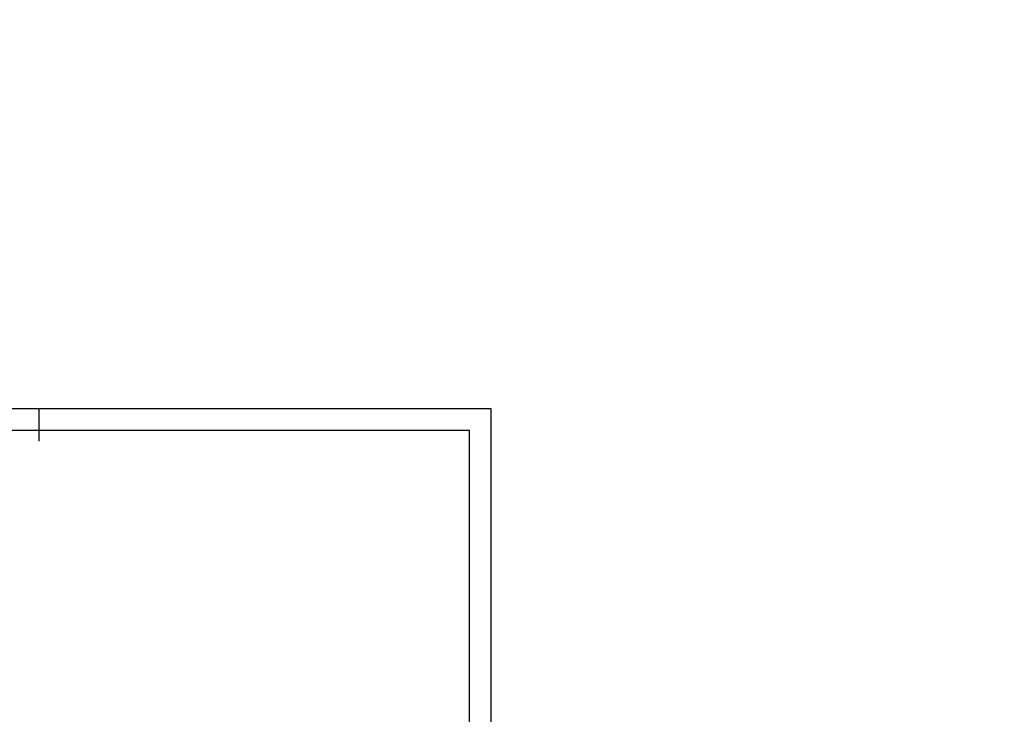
# Model space of a CAD drawing. Extents: x -227 to 124577, y 209 to 450552.
# Tile 13 of 14: x -7 to 221, y 375 to 537. Entities that reach past the tile are written whole.
import ezdxf

# ---------------------------------------------------------------- set-up
doc = ezdxf.new("R2010")
doc.units = 0
doc.header["$LTSCALE"] = 4
doc.header["$MEASUREMENT"] = 0
for name, color, linetype in [('A3$0$KADER25', 7, 'CONTINUOUS'), ('A3$0$KADER50', 9, 'CONTINUOUS'), ('PROVXREF', 7, 'CONTINUOUS')]:
    doc.layers.add(name, color=color, linetype=linetype)

# ---------------------------------------------------------------- blocks, each defined once
blk = doc.blocks.new('A3')
at = {"layer": 'A3$0$KADER25', "invisible_edges": 14}
for points in [[(5, 143.5, 110), (-205, 143.5, 110), (-324.18, 233.92, 110), (124.18, 233.92, 110)], [(5, -5, 110), (5, 143.5, 110), (124.18, 233.92, 110), (124.18, -93.29, 110)]]:
    blk.add_3dface(points, dxfattribs=at)
at = {"layer": 'A3$0$KADER50'}
blk.add_line((-100, 136, 110), (-100, 143.5, 110), dxfattribs=at)
at = {"layer": 'A3$0$KADER50', "linetype": 'Continuous', "invisible_edges": 14}
for points in [[(0, 138.5, 110), (-200, 138.5, 110), (-205, 143.5, 110), (5, 143.5, 110)], [(0, 0, 110), (0, 138.5, 110), (5, 143.5, 110), (5, -5, 110)]]:
    blk.add_3dface(points, dxfattribs=at)

msp = doc.modelspace()

# ---------------------------------------------------------------- block references
at = {"layer": 'PROVXREF'}
msp.add_blockref('A3', (97.11, 302.63), dxfattribs=at)

doc.saveas('drawing.dxf')
